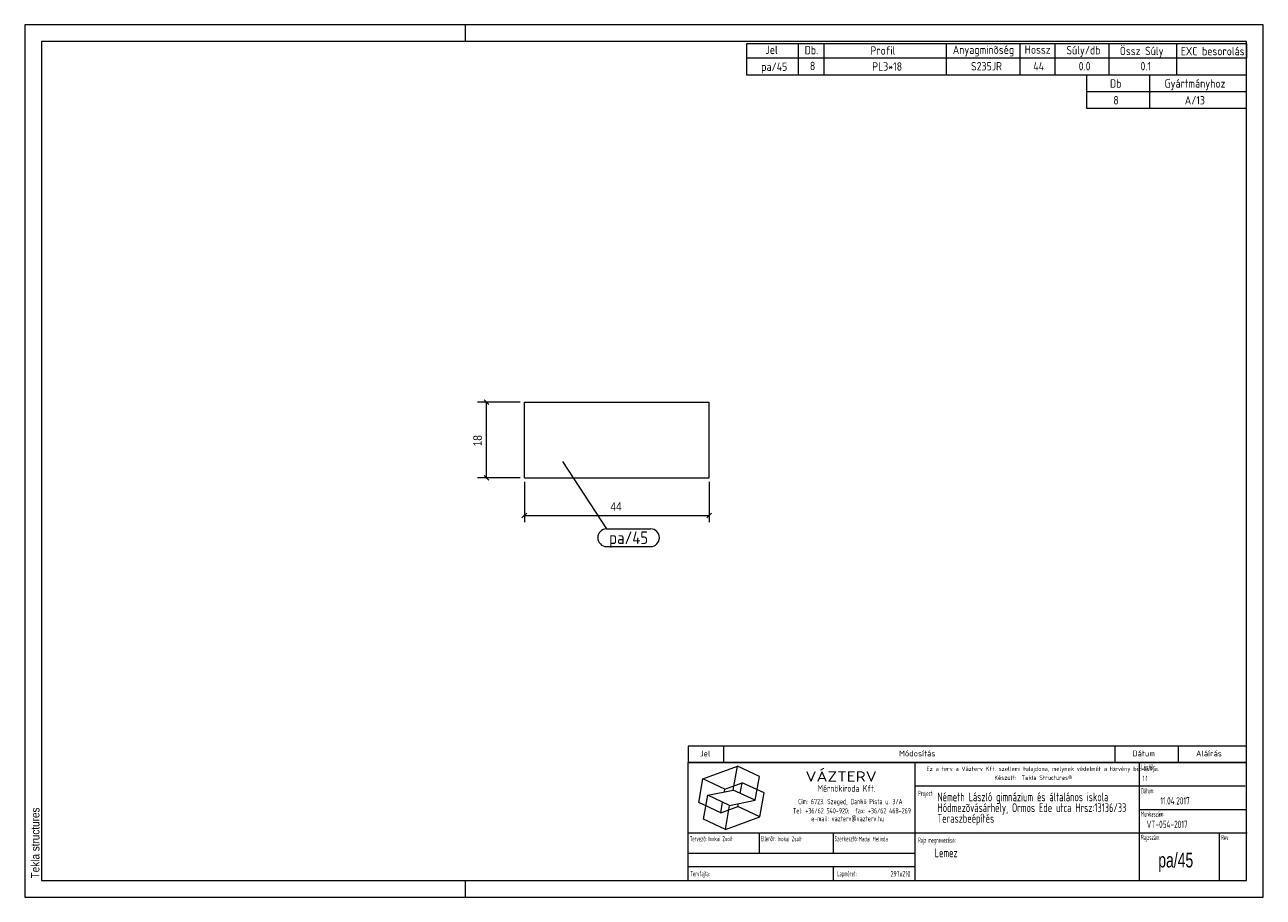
# Model space of a CAD drawing. Header units: millimetres. Extents: x 1 to 296, y 1 to 209.
import ezdxf

# ---------------------------------------------------------------- set-up
doc = ezdxf.new("R2010")
doc.units = ezdxf.units.MM
doc.linetypes.add('XKITLINE00', pattern=[0])
for name, color, linetype, lineweight in [('Bemassung', 1, 'Continuous', 0), ('Teil', 7, 'Continuous', 0), ('Text', 5, 'Continuous', 0), ('Ueberschrift', 7, 'Continuous', 0), ('Zeichnungsrahmen', 3, 'Continuous', 0)]:
    doc.layers.add(name, color=color, linetype=linetype, lineweight=lineweight)
doc.styles.add('ARIAL', font='ARIAL.TTF')
doc.styles.add('ISOCPEUR', font='ISOCPEUR.TTF')
doc.styles.add('ISOCPEUR_BOLD', font='ARIAL.TTF')
doc.styles.add('ISOCPUER', font='ARIAL.TTF')

msp = doc.modelspace()

# ---------------------------------------------------------------- linework, layer by layer
at = {"layer": 'Bemassung', "linetype": 'XKITLINE00', "lineweight": 0}
for p, q in [((119, 119), (108.85, 119)), ((110.43, 119.57), (111.57, 118.43)), ((111, 101), (111, 119)), ((119, 101), (108.85, 101)), ((110.43, 101.57), (111.57, 100.43)), ((120, 100), (120, 90.4)), ((164, 100), (164, 90.4)), ((120.57, 92.57), (119.43, 91.43)), ((120, 92), (164, 92)), ((164.57, 92.57), (163.43, 91.43))]:
    msp.add_line(p, q, dxfattribs=at)
at = {"layer": 'Bemassung'}
for p in [(111, 119), (111, 101), (120, 92), (164, 92)]:
    msp.add_point(p, dxfattribs=at)
at = {"layer": 'Teil', "linetype": 'XKITLINE00', "lineweight": 0}
for p, q in [((120, 101), (120, 119)), ((120, 119), (164, 119)), ((164, 101), (164, 119)), ((120, 101), (164, 101))]:
    msp.add_line(p, q, dxfattribs=at)
at = {"layer": 'Text', "linetype": 'XKITLINE00', "lineweight": 0}
for p, q in [((129.09, 104.89), (139.59, 88.81)), ((139.59, 88.81), (150.08, 88.81)), ((139.59, 84.61), (150.08, 84.61))]:
    msp.add_line(p, q, dxfattribs=at)
for centre, start, end in [((139.59, 86.71), 90, 270), ((150.08, 86.71), 270, 90)]:
    msp.add_arc(centre, 2.1, start, end, dxfattribs=at)
at = {"layer": 'Ueberschrift', "linetype": 'XKITLINE00', "lineweight": 0}
for p, q in [((173, 204.54), (292, 204.54)), ((173, 201.04), (173, 204.54)), ((185.3, 201.04), (185.3, 204.54)), ((191.44, 201.04), (191.44, 204.54)), ((220.54, 201.04), (220.54, 204.54)), ((238.09, 201.05), (238.09, 204.55)), ((246.43, 201.04), (246.43, 204.54)), ((259.28, 201.04), (259.28, 204.54)), ((275.4, 201.02), (275.4, 204.52)), ((292, 204.54), (292, 201.04)), ((292, 201.04), (173, 201.04)), ((173, 197), (173, 201)), ((185.3, 197), (185.3, 201)), ((191.44, 197), (191.44, 201)), ((220.54, 197), (220.54, 201)), ((238.09, 197), (238.09, 201)), ((246.43, 197), (246.43, 201)), ((259.28, 197), (259.28, 201)), ((275.41, 197), (275.41, 201)), ((292, 197), (173, 197)), ((254, 193), (254, 197)), ((269, 193), (269, 197)), ((292, 193), (254, 193)), ((254, 189), (254, 193)), ((269, 189), (269, 193)), ((292, 189), (254, 189)), ((159, 37.07), (292, 37.07)), ((159, 37), (159, 33.14)), ((167.4, 37), (167.4, 33.14)), ((260.64, 37.07), (260.64, 33.21)), ((275.76, 37.07), (275.76, 33.21)), ((159, 33.22), (292, 33.22)), ((159, 33.14), (292, 33.14)), ((159, 5), (159, 33.14)), ((213.11, 5), (213.11, 33.14)), ((266.49, 5), (266.49, 33.14)), ((162.55, 29.24), (170.77, 32.23)), ((169.77, 26.55), (170.77, 32.23)), ((176, 29.79), (170.77, 32.23)), ((175, 24.11), (176, 29.79)), ((161.54, 23.55), (162.55, 29.24)), ((167.78, 26.8), (162.55, 29.24)), ((167.66, 26.12), (167.78, 26.8)), ((167.78, 26.8), (171.89, 28.3)), ((171.44, 25.76), (171.89, 28.3)), ((177.12, 25.86), (171.89, 28.3)), ((213.11, 27.54), (291.69, 27.54)), ((162.67, 19.62), (163.67, 25.3)), ((163.67, 25.3), (169.77, 26.55)), ((168.9, 22.86), (163.67, 25.3)), ((166.78, 21.11), (167.22, 23.65)), ((168.9, 22.86), (175, 24.11)), ((175, 24.11), (169.77, 26.55)), ((176.12, 20.17), (177.12, 25.86)), ((166.78, 21.11), (161.54, 23.55)), ((166.78, 21.11), (170.89, 22.61)), ((167.9, 17.18), (168.9, 22.86)), ((170.89, 22.61), (171.01, 23.29)), ((176.12, 20.17), (170.89, 22.61)), ((266.49, 21.94), (292, 21.94)), ((167.9, 17.18), (162.67, 19.62)), ((167.9, 17.18), (176.12, 20.17)), ((159, 16.34), (292.21, 16.34)), ((175.99, 11.48), (175.99, 16.39)), ((193.55, 16.39), (193.55, 11.49)), ((285.52, 16.28), (285.52, 5)), ((159.07, 11.49), (213.14, 11.49)), ((159.04, 8.34), (213.11, 8.34)), ((193.55, 8.31), (193.55, 5.13))]:
    msp.add_line(p, q, dxfattribs=at)
at = {"layer": 'Zeichnungsrahmen', "linetype": 'XKITLINE00', "lineweight": 0}
for p, q in [((296, 209), (1, 209)), ((1, 209), (1, 1)), ((106, 205), (106, 209)), ((296, 1), (296, 209)), ((292, 205), (5, 205)), ((5, 205), (5, 5)), ((292, 5), (292, 205)), ((5, 5), (292, 5)), ((106, 1), (106, 5)), ((1, 1), (296, 1))]:
    msp.add_line(p, q, dxfattribs=at)

# ---------------------------------------------------------------- texts
at = {"layer": 'Bemassung', "style": 'ISOCPUER', "width": 0.85}
msp.add_text('18', height=2, rotation=90.0002, dxfattribs=at).set_placement((109.85, 108.52))
msp.add_text('44', height=2, dxfattribs=at).set_placement((140.52, 93.15))
at = {"layer": 'Text', "style": 'ISOCPEUR', "width": 0.85}
msp.add_text('pa/45', height=3, dxfattribs=at).set_placement((140.19, 85.21))
at = {"layer": 'Ueberschrift'}
for s, height, style, width, p in [('Jel', 2, 'ISOCPEUR', 0.85, (177.44, 202.04)), ('Db.', 2, 'ISOCPEUR', 0.85, (186.78, 201.95)), ('Profil', 2, 'ISOCPEUR', 0.85, (202.44, 201.86)), ('Anyagminõség', 2, 'ISOCPEUR', 0.85, (222.06, 202.04)), ('Hossz', 2, 'ISOCPEUR', 0.85, (239.18, 202.08)), ('Súly/db', 2, 'ISOCPEUR', 0.85, (249.11, 201.94)), ('Össz Súly', 2, 'ISOCPEUR', 0.85, (261.83, 201.76)), ('EXC besorolás', 2, 'ISOCPEUR', 0.85, (276.36, 201.71)), ('pa/45', 2, 'ISOCPEUR', 0.85, (176.42, 198)), ('8', 2, 'ISOCPEUR', 0.85, (188.02, 198.19)), ('PL3*18', 2, 'ISOCPEUR', 0.85, (202.86, 198.05)), ('S235JR', 2, 'ISOCPEUR', 0.85, (226.39, 198.11)), ('44', 2, 'ISOCPEUR', 0.85, (241.23, 198.11)), ('0.0', 2, 'ISOCPEUR', 0.85, (252.04, 198.12)), ('0.1', 2, 'ISOCPEUR', 0.85, (266.76, 198.12)), ('Db', 2, 'ISOCPEUR', 0.85, (259.5, 194)), ('Gyártmányhoz', 2, 'ISOCPEUR', 0.85, (272.5, 194)), ('8', 2, 'ISOCPEUR', 0.85, (260.3, 190)), ('A/13', 2, 'ISOCPEUR', 0.85, (277.31, 190)), ('Jel', 1.4, 'ISOCPEUR', 0.85, (161.84, 34.58)), ('Módosítás', 1.4, 'ISOCPEUR', 0.85, (209.25, 34.58)), ('Dátum', 1.4, 'ISOCPEUR', 0.85, (264.86, 34.58)), ('Aláírás', 1.4, 'ISOCPEUR', 0.85, (280, 34.58)), ('Lépték:', 1.26, 'ISOCPEUR', 0.51, (266.96, 31.43)), ('VÁZTERV', 2.45, 'ISOCPEUR', 1.19, (186.96, 28.56)), ('Ez a terv a Vázterv Kft. szellemi tulajdona, melynek védelmét a törvény biztosítja.', 1.05, 'ISOCPEUR', 0.838832, (215.8, 31.11)), ('Készült:  Tekla Structures®', 1.05, 'ISOCPEUR', 0.838832, (231.96, 28.98)), ('1:1', 1.26, 'ISOCPEUR', 0.595, (267.27, 28.7)), ('Mérnökiroda Kft.', 1.61, 'ISOCPEUR', 0.68, (189.86, 26.15)), ('Dátum:', 1.26, 'ISOCPEUR', 0.51, (266.91, 25.76)), ('Cím: 6723. Szeged, Dankó Pista u. 3/A', 1.26, 'ISOCPEUR', 0.68, (185.24, 23.18)), ('Project:', 1.26, 'ISOCPEUR', 0.51, (213.81, 25.12)), ('Németh László gimnázium és általános iskola', 2.1, 'ISOCPEUR', 0.595, (218.39, 23.87)), ('Hódmezõvásárhely, Ormos Ede utca Hrsz:13136/33', 2.1, 'ISOCPEUR', 0.595, (218.4, 21.31)), ('11.04.2017', 1.75, 'ISOCPEUR', 0.595, (271.48, 23.11)), ('Tel: +36/62 540-920;  fax: +36/62 468-269', 1.26, 'ISOCPEUR', 0.68, (183.98, 20.99)), ('Teraszbeépítés', 2.1, 'ISOCPEUR', 0.595, (218.4, 18.75)), ('Munkaszám:', 1.26, 'ISOCPEUR', 0.51, (266.87, 20.23)), ('e-mail: vazterv@vazterv.hu', 1.26, 'ISOCPEUR', 0.68, (188.32, 19.12)), ('VT-054-2017', 1.75, 'ISOCPEUR', 0.595, (268.23, 17.51)), ('Tervezõ:', 1.26, 'ISOCPEUR', 0.51, (159.4, 14.32)), ('Inokai Zsolt', 1.12, 'ISOCPEUR', 0.595, (163.85, 14.37)), ('Ellenõr:', 1.26, 'ISOCPEUR', 0.51, (176.35, 14.35)), ('Inokai Zsolt', 1.12, 'ISOCPEUR', 0.595, (180.32, 14.35)), ('Szerkesztõ:', 1.26, 'ISOCPEUR', 0.51, (193.9, 14.32)), ('Madai Melinda', 1.12, 'ISOCPEUR', 0.595, (199.65, 14.33)), ('Rajz megnevezése:', 1.26, 'ISOCPEUR', 0.51, (213.8, 13.98)), ('Rajzszám:', 1.26, 'ISOCPEUR', 0.51, (266.92, 14.65)), ('Rev:', 1.26, 'ISOCPEUR', 0.51, (285.98, 14.62)), ('Lemez', 2.1, 'ISOCPEUR', 0.595, (217.73, 10.54)), ('pa/45', 3.5, 'ISOCPEUR_BOLD', 0.68, (271, 8.1)), ('Tervfajta:', 1.26, 'ISOCPEUR', 0.51, (159.53, 5.99)), ('Lapméret:', 1.26, 'ISOCPEUR', 0.51, (194.51, 5.99)), ('297x210', 1.4, 'ISOCPEUR', 0.595, (207.25, 5.89))]:
    msp.add_text(s, height=height, dxfattribs=dict(at, style=style, width=width)).set_placement(p)
at = {"layer": 'Zeichnungsrahmen', "style": 'ARIAL', "width": 0.85}
msp.add_text('Tekla structures', height=2, rotation=90, dxfattribs=at).set_placement((4.5, 5.5))

doc.saveas('drawing.dxf')
